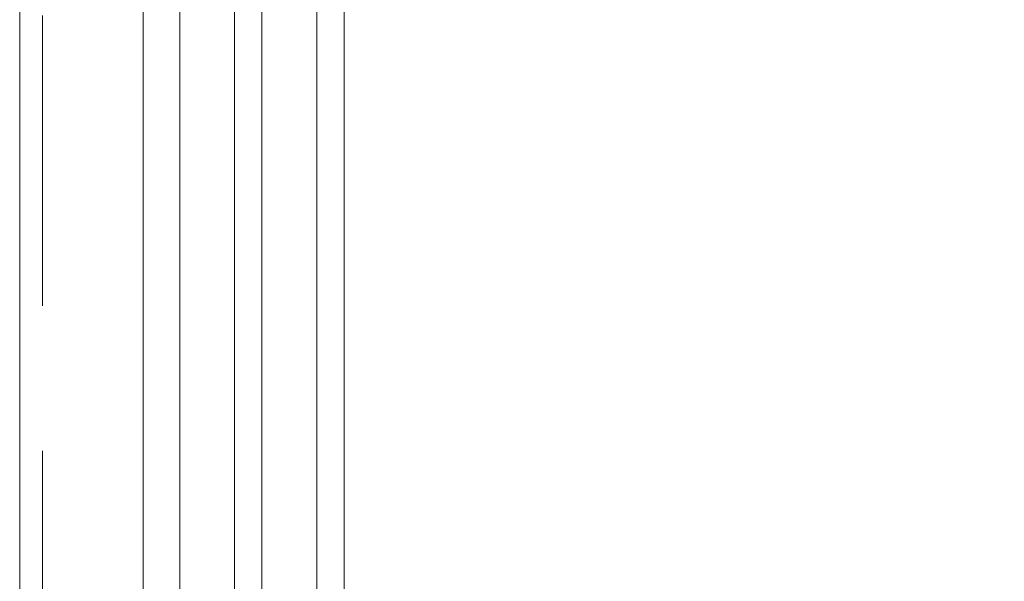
# Model space of a CAD drawing. Header units: millimetres. Extents: x 213386 to 506888, y 183055 to 450952.
# Tile 68 of 256: x 373037 to 373252, y 292619 to 292742. Entities that reach past the tile are written whole.
import ezdxf

# ---------------------------------------------------------------- set-up
doc = ezdxf.new("R2010")
doc.units = ezdxf.units.MM
doc.linetypes.add('ČÁRKOVANÁ', pattern=[19.05, 12.7, -6.35])
doc.layers.add('FASÁDA DETAILNÍ', color=255, linetype='Continuous', lineweight=0)

msp = doc.modelspace()

# ---------------------------------------------------------------- linework, layer by layer
at = {"layer": 'FASÁDA DETAILNÍ'}
for p, q in [((373063.64, 288952.65), (373063.64, 307967.15)), ((373063.64, 284292.15), (373063.64, 307967.15)), ((373071.64, 307967.15), (373071.64, 288952.65)), ((373071.64, 307967.15), (373071.64, 292519.03)), ((373071.64, 307967.15), (373071.64, 287719.03)), ((373083.64, 288952.65), (373083.64, 307967.15)), ((373083.64, 292519.03), (373083.64, 307967.15)), ((373083.64, 287719.03), (373083.64, 307967.15)), ((373089.64, 307967.15), (373089.64, 288952.65)), ((373089.64, 307967.15), (373089.64, 292519.03)), ((373089.64, 307967.15), (373089.64, 287719.03)), ((373101.64, 288952.65), (373101.64, 307967.15)), ((373101.64, 292519.03), (373101.64, 307967.15)), ((373101.64, 287719.03), (373101.64, 307967.15)), ((373107.64, 307967.15), (373107.64, 288952.65)), ((373063.64, 291577.65), (373063.64, 293717.15)), ((373071.64, 293717.15), (373071.64, 292519.03)), ((373083.64, 292519.03), (373083.64, 293717.15)), ((373089.64, 293717.15), (373089.64, 292519.03)), ((373101.64, 292519.03), (373101.64, 293717.15)), ((373107.64, 293717.15), (373107.64, 292519.03))]:
    msp.add_line(p, q, dxfattribs=at)
msp.add_lwpolyline([(399616.64, 284292.15), (373036.64, 284292.15), (373036.64, 307972.15), (399616.64, 307972.15)], close=True, dxfattribs=at)
at = {"layer": 'FASÁDA DETAILNÍ', "linetype": 'ČÁRKOVANÁ', "ltscale": 5}
msp.add_lwpolyline([(399611.64, 284297.15), (373041.64, 284297.15), (373041.64, 307967.15), (399611.64, 307967.15)], close=True, dxfattribs=at)

doc.saveas('drawing.dxf')
